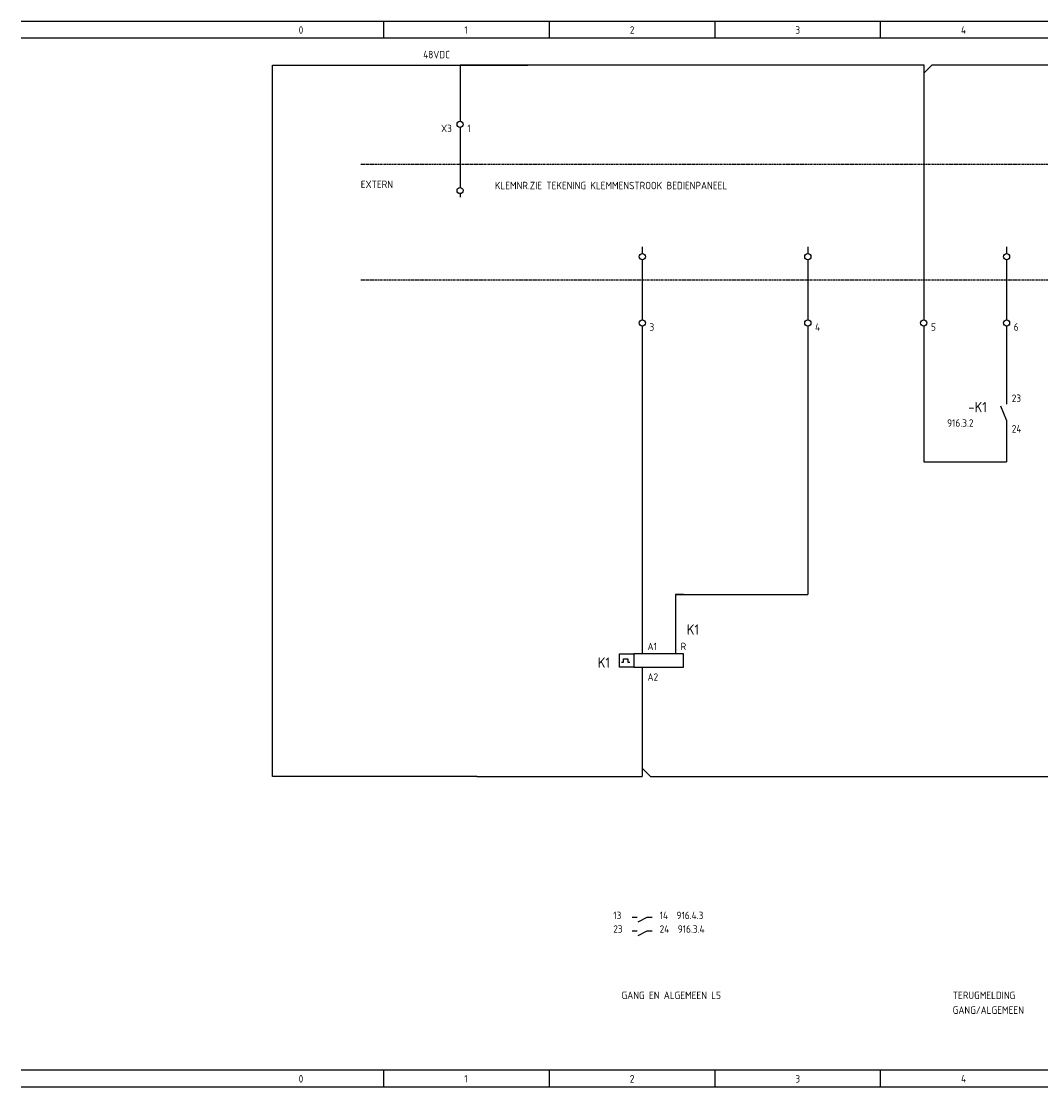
# Model space of a CAD drawing. Extents: x 30 to 1477, y -20 to 538.
# Tile 3 of 7: x 982 to 1228, y -20 to 237. Entities that reach past the tile are written whole.
import ezdxf

# ---------------------------------------------------------------- set-up
doc = ezdxf.new("R2010")
doc.units = 0
doc.linetypes.add('EPLANLINE2', pattern=[0.375, 0.25, -0.125])
doc.linetypes.add('EPLANLINE7', pattern=[0])
for name, color, linetype in [('AANSLUITCODE', 3, 'CONTINUOUS'), ('AUTOCONNECTING', 2, 'CONTINUOUS'), ('CONTACTSPIEGEL', 7, 'CONTINUOUS'), ('EL6222--', 3, 'CONTINUOUS'), ('KLEMMEN', 7, 'CONTINUOUS'), ('KRUISVERWIJZING', 7, 'CONTINUOUS'), ('ODC', 5, 'CONTINUOUS'), ('ONDERHOEK', 1, 'CONTINUOUS'), ('SPEC_TEKST', 5, 'CONTINUOUS'), ('SYMBOOL', 4, 'CONTINUOUS')]:
    doc.layers.add(name, color=color, linetype=linetype)
doc.styles.get("Standard").update_dxf_attribs({"font": 'ISOCP'})

# ---------------------------------------------------------------- blocks, each defined once
blk = doc.blocks.new('SO282')
at = {"layer": 'SYMBOOL', "color": 3, "linetype": 'EPLANLINE7'}
for p in [(0, 4), (-2, 0)]:
    blk.add_line(p, (0, 0), dxfattribs=at)
blk = doc.blocks.new('SO264')
at = {"layer": 'SYMBOOL', "color": 3, "linetype": 'EPLANLINE7'}
for p, q in [((0, 4), (0, 0)), ((-2, 0), (0, 0)), ((0, 2), (2, 0))]:
    blk.add_line(p, q, dxfattribs=at)
blk = doc.blocks.new('190_0_CBZ_NEN')
at = {"layer": 'SYMBOOL', "color": 3, "linetype": 'EPLANLINE7'}
for p, q in [((0, 4), (0, 3.2)), ((0, 3.2), (0, 1.6)), ((-5.5, -1.6), (-5.5, 1.6)), ((-5.5, 1.6), (-2, 1.6)), ((-4.5, -0.4), (-4.5, 0.4)), ((-4.5, 0.4), (-3.5, 0.4)), ((-3.5, 0.4), (-3.5, -0.4)), ((0, 1.6), (-2, 1.6)), ((-2, 1.6), (-2, -1.6)), ((10, 1.6), (-1, 1.6)), ((10, -1.6), (10, 1.6)), ((-2, -1.6), (-5.5, -1.6)), ((-5, -0.4), (-4.5, -0.4)), ((-3.5, -0.4), (-3, -0.4)), ((-2, -1.6), (-1, -1.6)), ((-1, -1.6), (10, -1.6)), ((0, -1.6), (0, -3.2)), ((0, -3.2), (0, -4))]:
    blk.add_line(p, q, dxfattribs=at)
blk = doc.blocks.new('163_0_CBZ_NEN')
at = {"layer": 'SYMBOOL', "color": 3, "linetype": 'EPLANLINE7'}
for p, q in [((0, 4), (0, 3.2)), ((0, 3.2), (0, 1.6))]:
    blk.add_line(p, q, dxfattribs=at)
blk = doc.blocks.new('SO281')
at = {"layer": 'SYMBOOL', "color": 3, "linetype": 'EPLANLINE7'}
for p, q in [((2, 0), (0, 0)), ((0, 0), (0, -2))]:
    blk.add_line(p, q, dxfattribs=at)
blk = doc.blocks.new('30_0_CBZ_NEN')
at = {"layer": 'SYMBOOL', "color": 3, "linetype": 'EPLANLINE7'}
for p, q in [((0, 4), (0, 3.2)), ((0, 3.2), (0, 2.4)), ((0, 0.8), (0, 0))]:
    blk.add_line(p, q, dxfattribs=at)
blk.add_circle((0, 1.6), 0.75, dxfattribs=at)
blk = doc.blocks.new('1_0_CBZ_NEN')
at = {"layer": 'SYMBOOL', "color": 3, "linetype": 'EPLANLINE7'}
for p, q in [((0, 4), (0, 3.2)), ((0, 3.2), (0, 2)), ((-1.5, 1.6), (0, -2)), ((0, -2), (0, -3.2)), ((0, -3.2), (0, -4))]:
    blk.add_line(p, q, dxfattribs=at)
blk = doc.blocks.new('SO283')
at = {"layer": 'SYMBOOL', "color": 3, "linetype": 'EPLANLINE7'}
for p, q in [((0, 4), (0, 0)), ((0, 0), (2, 0))]:
    blk.add_line(p, q, dxfattribs=at)
blk = doc.blocks.new('SO269')
at = {"layer": 'SYMBOOL', "color": 3, "linetype": 'EPLANLINE7'}
for p, q in [((-2, 0), (0, 0)), ((0, 0), (0, -2)), ((0, -2), (2, 0))]:
    blk.add_line(p, q, dxfattribs=at)

msp = doc.modelspace()

# ---------------------------------------------------------------- linework, layer by layer
at = {"layer": 'AUTOCONNECTING', "color": 3, "linetype": 'EPLANLINE7'}
for p, q in [((1087.55, 226.74), (1197.55, 226.74)), ((1087.55, 226.74), (1087.55, 214.74)), ((1201.55, 226.74), (1359.55, 226.74)), ((1199.55, 224.74), (1199.55, 166.74)), ((1087.55, 210.74), (1087.55, 198.74)), ((1131.55, 178.74), (1131.55, 166.74)), ((1171.55, 178.74), (1171.55, 166.74)), ((1219.55, 178.74), (1219.55, 166.74)), ((1131.55, 162.74), (1131.55, 86.74)), ((1171.55, 162.74), (1171.55, 98.74)), ((1199.55, 162.74), (1199.55, 130.74)), ((1219.55, 162.74), (1219.55, 146.74)), ((1219.55, 138.74), (1219.55, 130.74)), ((1199.55, 130.74), (1219.55, 130.74)), ((1139.55, 98.74), (1171.55, 98.74)), ((1139.55, 98.74), (1139.55, 86.74)), ((1131.55, 78.74), (1131.55, 56.74)), ((1091.55, 54.74), (1129.55, 54.74)), ((1133.55, 54.74), (1291.55, 54.74))]:
    msp.add_line(p, q, dxfattribs=at)
at = {"layer": 'CONTACTSPIEGEL', "color": 1, "linetype": 'EPLANLINE7'}
for p, q in [((1129.15, 20.74), (1129.62, 20.74)), ((1129.62, 20.74), (1130.35, 20.74)), ((1130.6, 19.62), (1132.75, 20.74)), ((1132.75, 20.74), (1133.47, 20.74)), ((1133.47, 20.74), (1133.95, 20.74)), ((1129.15, 17.44), (1129.62, 17.44)), ((1129.62, 17.44), (1130.35, 17.44)), ((1130.6, 16.32), (1132.75, 17.44)), ((1132.75, 17.44), (1133.47, 17.44)), ((1133.47, 17.44), (1133.95, 17.44))]:
    msp.add_line(p, q, dxfattribs=at)
at = {"layer": 'EL6222--'}
for p, q in [((1042.23, 55.01), (1042.23, 226.67)), ((1042.23, 226.67), (1103.94, 226.67)), ((1042.24, 54.73), (1042.24, 55.91)), ((1091.7, 54.73), (1042.24, 54.73))]:
    msp.add_line(p, q, dxfattribs=at)
at = {"layer": 'ONDERHOEK', "color": 1, "linetype": 'EPLANLINE7'}
for p, q in [((981.55, 237.24), (1476.55, 237.24)), ((1069.05, 237.24), (1069.05, 233.24)), ((1109.05, 237.24), (1109.05, 233.24)), ((1149.05, 237.24), (1149.05, 233.24)), ((1189.05, 237.24), (1189.05, 233.24)), ((981.55, 233.24), (1476.55, 233.24)), ((1476.55, -16.26), (981.55, -16.26)), ((1069.05, -16.26), (1069.05, -20.26)), ((1109.05, -16.26), (1109.05, -20.26)), ((1149.05, -16.26), (1149.05, -20.26)), ((1189.05, -16.26), (1189.05, -20.26)), ((981.55, -20.26), (1476.55, -20.26))]:
    msp.add_line(p, q, dxfattribs=at)
at = {"layer": 'ONDERHOEK', "color": 4, "linetype": 'EPLANLINE7'}
for p, q in [((1031.55, 237.24), (1031.55, 237.24)), ((1031.55, -16.26), (1031.55, -16.26))]:
    msp.add_line(p, q, dxfattribs=at)
at = {"layer": 'SYMBOOL', "color": 1, "linetype": 'EPLANLINE2'}
for p, q in [((1063.55, 202.74), (1391.55, 202.74)), ((1063.55, 174.74), (1391.55, 174.74))]:
    msp.add_line(p, q, dxfattribs=at)

# ---------------------------------------------------------------- block references
at = {"layer": 'SYMBOOL'}
for name, p in [('SO269', (1199.55, 226.74)), ('30_0_CBZ_NEN', (1087.55, 194.74)), ('30_0_CBZ_NEN', (1131.55, 178.74)), ('30_0_CBZ_NEN', (1171.55, 178.74)), ('30_0_CBZ_NEN', (1219.55, 178.74)), ('SO283', (1199.55, 130.74)), ('SO282', (1219.55, 130.74)), ('SO282', (1171.55, 98.74)), ('SO281', (1139.55, 98.74)), ('SO264', (1131.55, 54.74))]:
    msp.add_blockref(name, p, dxfattribs=at)
ref = msp.add_blockref('30_0_CBZ_NEN', (1087.55, 210.74), dxfattribs=at)
ref.add_attrib('AANSLUITCODERING_1', 'X3', (1082.95, 210.44), dxfattribs={"layer": 'KLEMMEN', "color": 2, "height": 1.8})
ref.add_attrib('AANSLUITCODERING_2', '1', (1089.3, 210.44), dxfattribs={"layer": 'KLEMMEN', "color": 2, "height": 1.8})
ref = msp.add_blockref('30_0_CBZ_NEN', (1131.55, 162.74), dxfattribs=at)
ref.add_attrib('AANSLUITCODERING_1', '3', (1133.3, 162.44), dxfattribs={"layer": 'KLEMMEN', "color": 2, "height": 1.8})
ref = msp.add_blockref('30_0_CBZ_NEN', (1171.55, 162.74), dxfattribs=at)
ref.add_attrib('AANSLUITCODERING_1', '4', (1173.3, 162.44), dxfattribs={"layer": 'KLEMMEN', "color": 2, "height": 1.8})
ref = msp.add_blockref('30_0_CBZ_NEN', (1199.55, 162.74), dxfattribs=at)
ref.add_attrib('AANSLUITCODERING_1', '5', (1201.3, 162.44), dxfattribs={"layer": 'KLEMMEN', "color": 2, "height": 1.8})
ref = msp.add_blockref('30_0_CBZ_NEN', (1219.55, 162.74), dxfattribs=at)
ref.add_attrib('AANSLUITCODERING_1', '6', (1221.3, 162.44), dxfattribs={"layer": 'KLEMMEN', "color": 2, "height": 1.8})
ref = msp.add_blockref('1_0_CBZ_NEN', (1219.55, 142.74), dxfattribs=at)
ref.add_attrib('ODC_1', '-K1', (1210.3, 142.74), dxfattribs={"layer": 'ODC', "color": 3, "height": 2.5})
ref.add_attrib('AANSLUITCODERING_1', '23', (1220.82, 145.24), dxfattribs={"layer": 'AANSLUITCODE', "color": 2, "height": 1.8})
ref.add_attrib('AANSLUITCODERING_2', '24', (1220.82, 137.84), dxfattribs={"layer": 'AANSLUITCODE', "color": 2, "height": 1.8})
ref = msp.add_blockref('163_0_CBZ_NEN', (1139.55, 82.74), dxfattribs=at)
ref.add_attrib('ODC_1', 'K1', (1142.3, 88.99), dxfattribs={"layer": 'ODC', "color": 3, "height": 2.5})
ref.add_attrib('AANSLUITCODERING_1', 'R', (1140.82, 85.24), dxfattribs={"layer": 'AANSLUITCODE', "color": 2, "height": 1.8})
ref = msp.add_blockref('190_0_CBZ_NEN', (1131.55, 82.74), dxfattribs=at)
ref.add_attrib('ODC_1', 'K1', (1120.8, 80.99), dxfattribs={"layer": 'ODC', "color": 3, "height": 2.5})
ref.add_attrib('AANSLUITCODERING_1', 'A1', (1132.82, 85.24), dxfattribs={"layer": 'AANSLUITCODE', "color": 2, "height": 1.8})
ref.add_attrib('AANSLUITCODERING_2', 'A2', (1132.82, 77.84), dxfattribs={"layer": 'AANSLUITCODE', "color": 2, "height": 1.8})

# ---------------------------------------------------------------- texts
at = {"layer": 'CONTACTSPIEGEL', "color": 2}
for s, p in [('13', (1124.55, 20.24)), ('14  916.4.3', (1135.75, 20.24)), ('23', (1124.55, 16.94)), ('24  916.3.4', (1135.75, 16.94))]:
    msp.add_text(s, height=1.8, dxfattribs=at).set_placement(p)
at = {"layer": 'KRUISVERWIJZING', "color": 2}
msp.add_text('916.3.2', height=1.8, dxfattribs=at).set_placement((1205.2, 139.24))
at = {"layer": 'ONDERHOEK', "color": 2}
for s, p in [('0 ', (1048.55, 234.24)), ('1 ', (1088.55, 234.24)), ('2 ', (1128.55, 234.24)), ('3 ', (1168.55, 234.24)), ('4 ', (1208.55, 234.24)), ('0 ', (1048.55, -19.26)), ('1 ', (1088.55, -19.26)), ('2 ', (1128.55, -19.26)), ('3 ', (1168.55, -19.26)), ('4 ', (1208.55, -19.26))]:
    msp.add_text(s, height=1.8, dxfattribs=at).set_placement(p)
at = {"layer": 'SPEC_TEKST', "color": 2}
for s, p in [('48VDC', (1078.64, 228.3)), ('EXTERN', (1063.55, 196.94)), ('KLEMNR.ZIE TEKENING KLEMMENSTROOK BEDIENPANEEL', (1095.95, 196.65)), ('GANG EN ALGEMEEN L5', (1126.55, 0.94)), ('TERUGMELDING', (1206.55, 0.94)), ('GANG/ALGEMEEN', (1206.55, -2.66))]:
    msp.add_text(s, height=1.8, dxfattribs=at).set_placement(p)

doc.saveas('drawing.dxf')
